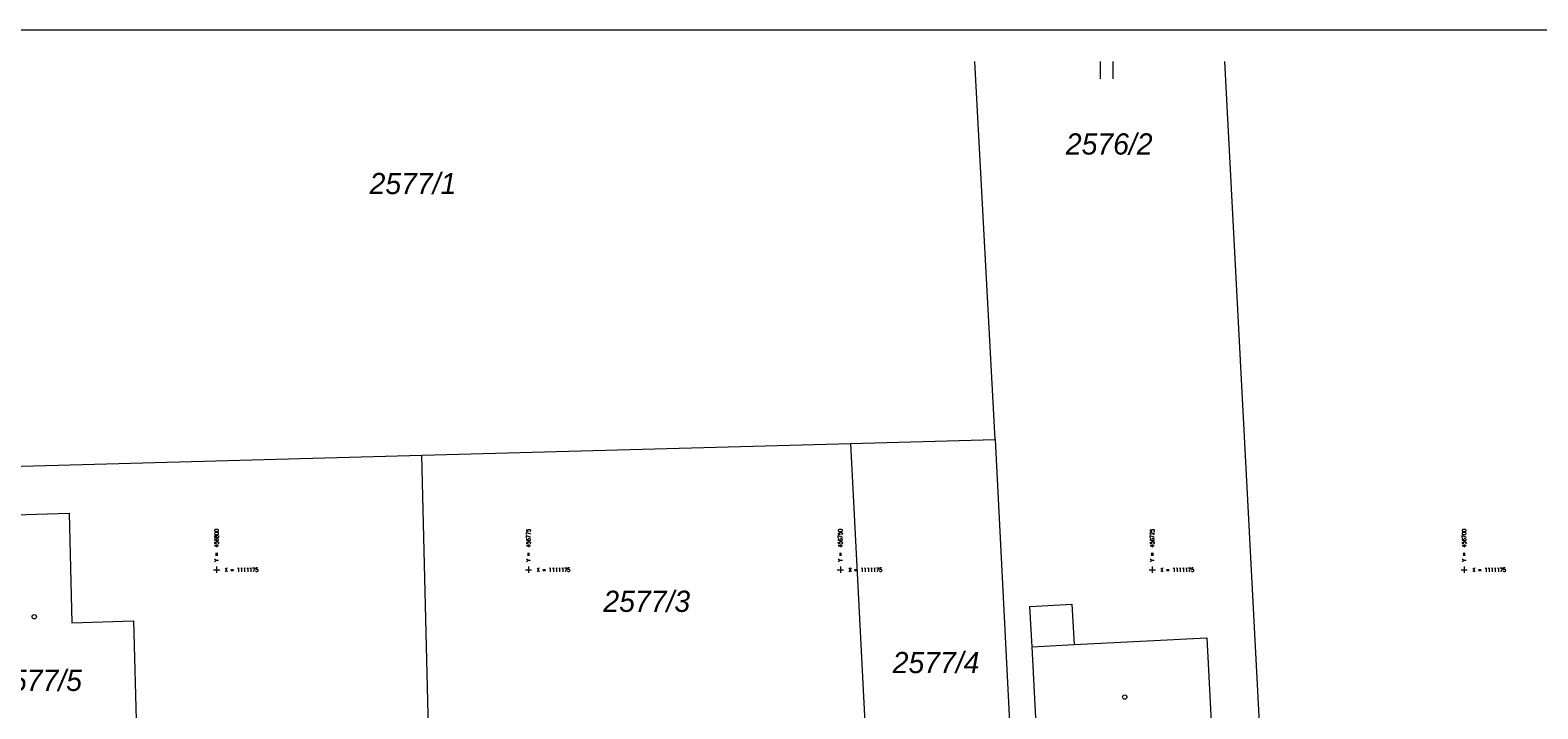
# Model space of a CAD drawing. Header units: metres. Extents: x -457078 to -456448, y -1111280 to -1111132.
# Tile 28 of 35: x -456815 to -456694, y -1111186 to -1111132. Entities that reach past the tile are written whole.
import ezdxf
from ezdxf.enums import TextEntityAlignment as Align

# ---------------------------------------------------------------- set-up
doc = ezdxf.new("R2010")
doc.units = ezdxf.units.M
doc.header["$MEASUREMENT"] = 0
doc.layers.get('0').update_dxf_attribs({"lineweight": 13})
for name, color, linetype, lineweight in [('Hranice parcel', 9, 'Continuous', 13), ('Parcelní čísla', 9, 'Continuous', 13), ('RAMECEK', 7, 'Continuous', 0), ('SIT', 5, 'Continuous', 13), ('Vnitřní kresba', 9, 'Continuous', 0), ('Značky budov', 9, 'Continuous', 13), ('Značky kultur', 9, 'Continuous', 13)]:
    doc.layers.add(name, color=color, linetype=linetype, lineweight=lineweight)
doc.styles.add('ROMANS', font='romans.shx')
doc.styles.add('Style-cs_Italics', font='cs_Italics.shx')

# ---------------------------------------------------------------- blocks, each defined once
blk = doc.blocks.new('4.02')
at = {"layer": 'Značky budov', "ltscale": 0.25}
blk.add_circle((-0.001, 0), 0.0175, dxfattribs=at)
blk = doc.blocks.new('SIT')
at = {"color": 0, "linetype": 'ByBlock', "lineweight": -2}
for p, q in [((-1, 0), (1, 0)), ((0, 1), (0, -1))]:
    blk.add_line(p, q, dxfattribs=at)

msp = doc.modelspace()

# ---------------------------------------------------------------- linework, layer by layer
at = {"layer": 'Hranice parcel', "ltscale": 0.25}
for p, q in [((-456737.6, -1111164.57), (-456739.22, -1111134.25)), ((-456719.21, -1111134.25), (-456715.33, -1111208.15)), ((-456783.55, -1111165.82), (-456749.17, -1111164.88)), ((-456749.17, -1111164.88), (-456737.6, -1111164.57)), ((-456746.94, -1111207.93), (-456749.17, -1111164.88)), ((-456737.6, -1111164.57), (-456735.38, -1111207.75)), ((-456831.85, -1111167.14), (-456783.55, -1111165.82)), ((-456782.5, -1111208.48), (-456783.55, -1111165.82))]:
    msp.add_line(p, q, dxfattribs=at)
at = {"layer": 'Hranice parcel', "ltscale": 0.25, "flags": 128}
for points in [[(-456821.36, -1111189.97), (-456821.63, -1111179.46), (-456818.66, -1111179.37), (-456818.68, -1111177.94), (-456818.88, -1111177.94), (-456818.9, -1111177.59), (-456819.48, -1111177.62), (-456819.51, -1111176.55), (-456819.03, -1111176.54), (-456819.15, -1111171.77), (-456819.63, -1111171.78), (-456819.66, -1111170.7), (-456811.81, -1111170.47), (-456811.59, -1111179.25), (-456806.65, -1111179.09), (-456806.42, -1111188.03), (-456806.37, -1111189.56), (-456814.21, -1111189.76), (-456821.36, -1111189.97)], [(-456731.26, -1111181), (-456720.63, -1111180.46), (-456719.91, -1111194.47), (-456733.91, -1111195.18), (-456734.62, -1111181.18), (-456734.8, -1111177.95), (-456731.44, -1111177.75), (-456731.26, -1111181)]]:
    msp.add_lwpolyline(points, dxfattribs=at)
at = {"layer": 'RAMECEK', "ltscale": 0.25, "flags": 128}
msp.add_lwpolyline([(-457078, -1111280.25), (-456448, -1111280.25), (-456448, -1111131.75), (-457078, -1111131.75)], close=True, dxfattribs=at)
at = {"layer": 'Vnitřní kresba', "ltscale": 0.25}
msp.add_line((-456734.62, -1111181.18), (-456731.26, -1111181), dxfattribs=at)
at = {"layer": 'Značky kultur', "ltscale": 0.25}
for p, q in [((-456729.14, -1111135.66), (-456729.14, -1111134.25)), ((-456728.14, -1111135.66), (-456728.14, -1111134.25))]:
    msp.add_line(p, q, dxfattribs=at)

# ---------------------------------------------------------------- block references
at = {"layer": 'SIT', "ltscale": 0.25, "xscale": 0.25, "yscale": 0.25, "zscale": 0.25}
for p in [(-456800, -1111175), (-456775, -1111175), (-456750, -1111175), (-456725, -1111175), (-456700, -1111175)]:
    msp.add_blockref('SIT', p, dxfattribs=at)
at = {"layer": 'Značky budov', "ltscale": 0.25, "xscale": 10, "yscale": 10, "zscale": 10}
for p in [(-456814.6, -1111178.77), (-456727.2, -1111185.21)]:
    msp.add_blockref('4.02', p, dxfattribs=at)

# ---------------------------------------------------------------- texts
at = {"layer": 'Parcelní čísla', "style": 'Style-cs_Italics'}
for s, p in [('2576/2', (-456728.45, -1111141.72)), ('2577/1', (-456784.26, -1111144.89)), ('2577/3', (-456765.52, -1111178.38)), ('2577/4', (-456742.33, -1111183.29)), ('2577/5', (-456814.27, -1111184.72))]:
    msp.add_text(s, height=1.7, dxfattribs=at).set_placement(p, align=Align.CENTER)
at = {"layer": 'SIT', "style": 'ROMANS', "width": 0.8}
for s, p in [('Y =  456800', (-456799.84, -1111174.35)), ('Y =  456775', (-456774.84, -1111174.35)), ('Y =  456750', (-456749.84, -1111174.35)), ('Y =  456725', (-456724.84, -1111174.35)), ('Y =  456700', (-456699.84, -1111174.35))]:
    msp.add_text(s, height=0.325, rotation=90, dxfattribs=at).set_placement(p)
for p in [(-456799.35, -1111175.16), (-456774.35, -1111175.16), (-456749.35, -1111175.16), (-456724.35, -1111175.16), (-456699.35, -1111175.16)]:
    msp.add_text('X = 1111175', height=0.325, dxfattribs=at).set_placement(p)

doc.saveas('drawing.dxf')
